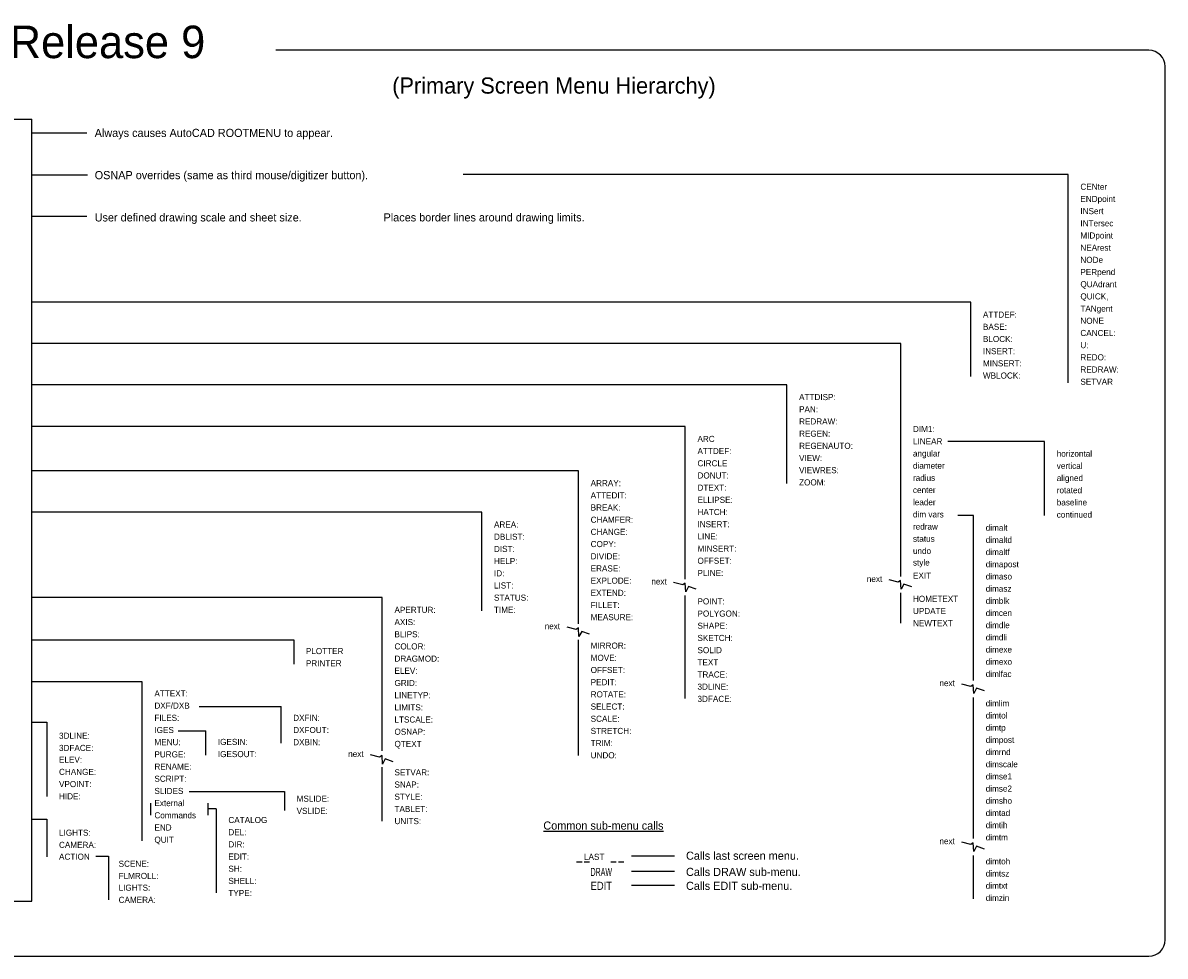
# Model space of a CAD drawing. Extents: x -32 to 39.2, y 2.3 to 31.2.
# Tile 2 of 2: x 4.1 to 39.2, y 2.3 to 31. Entities that reach past the tile are written whole.
import ezdxf
from ezdxf.enums import TextEntityAlignment as Align

# ---------------------------------------------------------------- set-up
doc = ezdxf.new("R2010")
doc.units = 0
doc.layers.get('0').update_dxf_attribs({"linetype": 'CONTINUOUS'})

msp = doc.modelspace()

# ---------------------------------------------------------------- linework, layer by layer
at = {"color": 0}
for p, q in [((38.721, 30.205), (11.841, 30.205)), ((39.221, 2.83), (39.221, 29.705)), ((-30.185, 28.082), (4.329, 28.082)), ((4.329, 4.026), (4.329, 28.082)), ((4.329, 27.661), (6.031, 27.661)), ((36.237, 26.386), (17.608, 26.386)), ((36.237, 19.976), (36.237, 26.386)), ((6.048, 26.36), (4.329, 26.36)), ((4.329, 25.102), (6.031, 25.102)), ((33.237, 22.45), (4.329, 22.45)), ((33.237, 20.165), (33.237, 22.45)), ((31.083, 21.182), (4.329, 21.182)), ((31.083, 14.012), (31.083, 21.182)), ((27.577, 19.913), (4.329, 19.913)), ((27.577, 16.878), (27.577, 19.913)), ((24.45, 18.625), (4.329, 18.625)), ((24.45, 13.931), (24.45, 18.625)), ((35.509, 18.171), (32.533, 18.171)), ((35.509, 15.886), (35.509, 18.171)), ((21.161, 17.265), (4.329, 17.265)), ((21.161, 12.559), (21.161, 17.265)), ((18.185, 15.99), (4.329, 15.99)), ((18.185, 12.955), (18.185, 15.99)), ((33.323, 15.894), (32.838, 15.894)), ((33.323, 10.817), (33.323, 15.894)), ((24.369, 13.756), (24.091, 13.832)), ((24.445, 13.81), (24.369, 13.756)), ((24.461, 13.542), (24.445, 13.81)), ((31.003, 13.835), (30.725, 13.911)), ((31.079, 13.89), (31.003, 13.835)), ((31.095, 13.622), (31.079, 13.89)), ((31.18, 13.781), (31.095, 13.622)), ((31.422, 13.697), (31.18, 13.781)), ((15.122, 13.365), (4.329, 13.365)), ((15.122, 8.647), (15.122, 13.365)), ((24.45, 10.254), (24.45, 13.431)), ((24.546, 13.701), (24.461, 13.542)), ((24.788, 13.618), (24.546, 13.701)), ((31.083, 12.58), (31.083, 13.51)), ((21.085, 12.38), (20.808, 12.456)), ((21.161, 12.434), (21.085, 12.38)), ((21.177, 12.166), (21.161, 12.434)), ((21.263, 12.325), (21.177, 12.166)), ((21.504, 12.241), (21.263, 12.325)), ((4.329, 12.061), (12.394, 12.061)), ((12.394, 12.061), (12.394, 11.311)), ((21.161, 8.501), (21.161, 12.059)), ((7.732, 10.767), (4.329, 10.767)), ((7.732, 5.883), (7.732, 10.767)), ((33.239, 10.627), (32.962, 10.703)), ((33.316, 10.682), (33.239, 10.627)), ((33.332, 10.414), (33.316, 10.682)), ((33.417, 10.573), (33.332, 10.414)), ((33.658, 10.489), (33.417, 10.573)), ((33.323, 5.954), (33.323, 10.288)), ((9.482, 10.008), (12.004, 10.008)), ((12.004, 8.883), (12.004, 10.008)), ((4.329, 9.528), (4.795, 9.528)), ((4.795, 9.528), (4.795, 7.242)), ((8.838, 9.266), (9.685, 9.266)), ((9.685, 8.516), (9.685, 9.266)), ((15.037, 8.452), (14.759, 8.528)), ((15.113, 8.506), (15.037, 8.452)), ((15.129, 8.238), (15.113, 8.506)), ((15.122, 6.483), (15.122, 8.147)), ((15.214, 8.397), (15.129, 8.238)), ((15.456, 8.314), (15.214, 8.397)), ((9.181, 7.395), (12.11, 7.395)), ((12.11, 7.395), (12.11, 6.813)), ((7.983, 7.042), (7.983, 6.666)), ((9.748, 7.042), (9.748, 6.666)), ((10.009, 6.863), (9.746, 6.863)), ((10.009, 6.863), (10.009, 4.278)), ((4.329, 6.544), (4.795, 6.544)), ((4.795, 6.544), (4.795, 5.387)), ((33.239, 5.765), (32.962, 5.84)), ((33.316, 5.819), (33.239, 5.765)), ((33.332, 5.551), (33.316, 5.819)), ((33.417, 5.71), (33.332, 5.551)), ((33.658, 5.626), (33.417, 5.71)), ((6.301, 5.406), (6.693, 5.406)), ((6.693, 5.406), (6.693, 4.062)), ((24.114, 5.408), (22.796, 5.408)), ((33.323, 4.089), (33.323, 5.425)), ((21.102, 5.228), (21.27, 5.228)), ((21.333, 5.228), (21.5, 5.228)), ((22.158, 5.228), (22.326, 5.228)), ((22.389, 5.228), (22.556, 5.228)), ((24.114, 4.933), (22.796, 4.933)), ((24.114, 4.504), (22.796, 4.504)), ((1.901, 4.026), (4.329, 4.026)), ((-31.492, 2.33), (38.721, 2.33))]:
    msp.add_line(p, q, dxfattribs=at)
for centre, start, end in [((38.721, 29.705), 0, 90), ((38.721, 2.83), 270, 0)]:
    msp.add_arc(centre, 0.5, start, end, dxfattribs=at)

# ---------------------------------------------------------------- texts
for s, height, p in [('AutoCAD Release 9', 1, (3.689, 29.964)), ('(Primary Screen Menu Hierarchy)', 0.5, (20.407, 28.871)), ('%%uCommon sub-menu calls%%u', 0.25, (21.929, 6.223))]:
    msp.add_text(s, height=height, dxfattribs=at).set_placement(p, align=Align.CENTER)
for s, height, p in [('Always causes AutoCAD ROOTMENU to appear.', 0.25, (6.268, 27.538)), ('OSNAP overrides (same as third mouse/digitizer button).', 0.25, (6.268, 26.239)), ('CENter', 0.1875, (36.612, 25.913)), ('ENDpoint', 0.1875, (36.612, 25.538)), ('INSert', 0.1875, (36.612, 25.163)), ('User defined drawing scale and sheet size.', 0.25, (6.268, 24.938)), ('Places border lines around drawing limits.', 0.25, (15.161, 24.939)), ('INTersec', 0.1875, (36.612, 24.788)), ('MIDpoint', 0.1875, (36.612, 24.413)), ('NEArest', 0.1875, (36.612, 24.038)), ('NODe', 0.1875, (36.612, 23.663)), ('PERpend', 0.1875, (36.612, 23.288)), ('QUAdrant', 0.1875, (36.612, 22.913)), ('QUICK,', 0.1875, (36.612, 22.538)), ('ATTDEF:', 0.1875, (33.612, 21.978)), ('TANgent', 0.1875, (36.612, 22.163)), ('NONE', 0.1875, (36.612, 21.788)), ('BASE:', 0.1875, (33.612, 21.603)), ('CANCEL:', 0.1875, (36.612, 21.413)), ('BLOCK:', 0.1875, (33.612, 21.228)), ('U:', 0.1875, (36.612, 21.038)), ('INSERT:', 0.1875, (33.612, 20.853)), ('REDO:', 0.1875, (36.612, 20.663)), ('MINSERT:', 0.1875, (33.612, 20.478)), ('REDRAW:', 0.1875, (36.612, 20.288)), ('WBLOCK:', 0.1875, (33.612, 20.103)), ('SETVAR', 0.1875, (36.612, 19.913)), ('ATTDISP:', 0.1875, (27.952, 19.44)), ('PAN:', 0.1875, (27.952, 19.065)), ('REDRAW:', 0.1875, (27.952, 18.69)), ('DIM1:', 0.1875, (31.458, 18.455)), ('ARC', 0.1875, (24.825, 18.153)), ('REGEN:', 0.1875, (27.952, 18.315)), ('ATTDEF:', 0.1875, (24.825, 17.778)), ('REGENAUTO:', 0.1875, (27.952, 17.94)), ('LINEAR', 0.1875, (31.458, 18.08)), ('CIRCLE', 0.1875, (24.825, 17.403)), ('VIEW:', 0.1875, (27.952, 17.565)), ('angular', 0.1875, (31.458, 17.705)), ('horizontal', 0.1875, (35.884, 17.699)), ('VIEWRES:', 0.1875, (27.952, 17.19)), ('diameter', 0.1875, (31.458, 17.33)), ('vertical', 0.1875, (35.884, 17.324)), ('ARRAY:', 0.1875, (21.536, 16.792)), ('DONUT:', 0.1875, (24.825, 17.028)), ('ZOOM:', 0.1875, (27.952, 16.815)), ('radius', 0.1875, (31.458, 16.955)), ('aligned', 0.1875, (35.884, 16.949)), ('ATTEDIT:', 0.1875, (21.536, 16.417)), ('DTEXT:', 0.1875, (24.825, 16.653)), ('center', 0.1875, (31.458, 16.58)), ('rotated', 0.1875, (35.884, 16.574)), ('BREAK:', 0.1875, (21.536, 16.042)), ('ELLIPSE:', 0.1875, (24.825, 16.278)), ('leader', 0.1875, (31.458, 16.205)), ('baseline', 0.1875, (35.884, 16.199)), ('CHAMFER:', 0.1875, (21.536, 15.667)), ('HATCH:', 0.1875, (24.825, 15.903)), ('dim vars', 0.1875, (31.458, 15.83)), ('continued', 0.1875, (35.884, 15.824)), ('AREA:', 0.1875, (18.56, 15.518)), ('CHANGE:', 0.1875, (21.536, 15.292)), ('INSERT:', 0.1875, (24.825, 15.528)), ('redraw', 0.1875, (31.458, 15.455)), ('dimalt', 0.1875, (33.698, 15.421)), ('DBLIST:', 0.1875, (18.56, 15.143)), ('LINE:', 0.1875, (24.825, 15.153)), ('status', 0.1875, (31.458, 15.08)), ('dimaltd', 0.1875, (33.698, 15.046)), ('DIST:', 0.1875, (18.56, 14.768)), ('COPY:', 0.1875, (21.536, 14.917)), ('MINSERT:', 0.1875, (24.825, 14.778)), ('undo', 0.1875, (31.458, 14.705)), ('dimaltf', 0.1875, (33.698, 14.671)), ('HELP:', 0.1875, (18.56, 14.393)), ('DIVIDE:', 0.1875, (21.536, 14.542)), ('OFFSET:', 0.1875, (24.825, 14.403)), ('style', 0.1875, (31.458, 14.349)), ('dimapost', 0.1875, (33.698, 14.296)), ('ID:', 0.1875, (18.56, 14.018)), ('ERASE:', 0.1875, (21.536, 14.167)), ('PLINE:', 0.1875, (24.825, 14.028)), ('EXIT', 0.1875, (31.458, 13.948)), ('dimaso', 0.1875, (33.698, 13.921)), ('LIST:', 0.1875, (18.56, 13.643)), ('EXPLODE:', 0.1875, (21.536, 13.792)), ('next', 0.1875, (23.404, 13.766)), ('next', 0.1875, (30.038, 13.846)), ('dimasz', 0.1875, (33.698, 13.546)), ('STATUS:', 0.1875, (18.56, 13.268)), ('EXTEND:', 0.1875, (21.536, 13.417)), ('HOMETEXT', 0.1875, (31.458, 13.232)), ('dimblk', 0.1875, (33.698, 13.171)), ('APERTUR:', 0.1875, (15.497, 12.892)), ('TIME:', 0.1875, (18.56, 12.893)), ('FILLET:', 0.1875, (21.536, 13.042)), ('POINT:', 0.1875, (24.825, 13.153)), ('UPDATE', 0.1875, (31.458, 12.857)), ('AXIS:', 0.1875, (15.497, 12.517)), ('MEASURE:', 0.1875, (21.536, 12.667)), ('POLYGON:', 0.1875, (24.825, 12.778)), ('NEWTEXT', 0.1875, (31.458, 12.482)), ('dimcen', 0.1875, (33.698, 12.796)), ('BLIPS:', 0.1875, (15.497, 12.142)), ('next', 0.1875, (20.12, 12.39)), ('SHAPE:', 0.1875, (24.825, 12.403)), ('dimdle', 0.1875, (33.698, 12.421)), ('COLOR:', 0.1875, (15.497, 11.767)), ('MIRROR:', 0.1875, (21.536, 11.792)), ('SKETCH:', 0.1875, (24.825, 12.028)), ('dimdli', 0.1875, (33.698, 12.046)), ('PLOTTER', 0.1875, (12.769, 11.624)), ('MOVE:', 0.1875, (21.536, 11.417)), ('SOLID', 0.1875, (24.825, 11.653)), ('dimexe', 0.1875, (33.698, 11.671)), ('PRINTER', 0.1875, (12.769, 11.249)), ('DRAGMOD:', 0.1875, (15.497, 11.392)), ('TEXT', 0.1875, (24.825, 11.278)), ('dimexo', 0.1875, (33.698, 11.296)), ('ELEV:', 0.1875, (15.497, 11.017)), ('OFFSET:', 0.1875, (21.536, 11.042)), ('TRACE:', 0.1875, (24.825, 10.903)), ('dimlfac', 0.1875, (33.698, 10.921)), ('GRID:', 0.1875, (15.497, 10.642)), ('PEDIT:', 0.1875, (21.536, 10.667)), ('3DLINE:', 0.1875, (24.825, 10.528)), ('next', 0.1875, (32.274, 10.638)), ('ATTEXT:', 0.1875, (8.107, 10.32)), ('LINETYP:', 0.1875, (15.497, 10.267)), ('ROTATE:', 0.1875, (21.536, 10.292)), ('3DFACE:', 0.1875, (24.825, 10.153)), ('dimlim', 0.1875, (33.698, 10.017)), ('DXF/DXB', 0.1875, (8.107, 9.945)), ('LIMITS:', 0.1875, (15.497, 9.892)), ('SELECT:', 0.1875, (21.536, 9.917)), ('FILES:', 0.1875, (8.107, 9.57)), ('DXFIN:', 0.1875, (12.379, 9.57)), ('LTSCALE:', 0.1875, (15.497, 9.517)), ('SCALE:', 0.1875, (21.536, 9.542)), ('dimtol', 0.1875, (33.698, 9.642)), ('3DLINE:', 0.1875, (5.17, 9.019)), ('IGES', 0.1875, (8.107, 9.195)), ('DXFOUT:', 0.1875, (12.379, 9.195)), ('OSNAP:', 0.1875, (15.497, 9.142)), ('STRETCH:', 0.1875, (21.536, 9.167)), ('dimtp', 0.1875, (33.698, 9.267)), ('3DFACE:', 0.1875, (5.17, 8.644)), ('MENU:', 0.1875, (8.107, 8.82)), ('IGESIN:', 0.1875, (10.06, 8.829)), ('DXBIN:', 0.1875, (12.379, 8.82)), ('QTEXT', 0.1875, (15.497, 8.767)), ('TRIM:', 0.1875, (21.536, 8.792)), ('dimpost', 0.1875, (33.698, 8.892)), ('ELEV:', 0.1875, (5.17, 8.281)), ('PURGE:', 0.1875, (8.107, 8.445)), ('IGESOUT:', 0.1875, (10.06, 8.454)), ('next', 0.1875, (14.072, 8.462)), ('UNDO:', 0.1875, (21.536, 8.417)), ('dimrnd', 0.1875, (33.698, 8.517)), ('CHANGE:', 0.1875, (5.17, 7.906)), ('RENAME:', 0.1875, (8.107, 8.07)), ('dimscale', 0.1875, (33.698, 8.142)), ('SCRIPT:', 0.1875, (8.107, 7.695)), ('SETVAR:', 0.1875, (15.497, 7.892)), ('dimse1', 0.1875, (33.698, 7.767)), ('VPOINT:', 0.1875, (5.17, 7.531)), ('SLIDES', 0.1875, (8.107, 7.32)), ('SNAP:', 0.1875, (15.497, 7.517)), ('dimse2', 0.1875, (33.698, 7.392)), ('HIDE:', 0.1875, (5.17, 7.156)), ('External', 0.1875, (8.107, 6.945)), ('MSLIDE:', 0.1875, (12.485, 7.082)), ('STYLE:', 0.1875, (15.497, 7.142)), ('dimsho', 0.1875, (33.698, 7.017)), ('Commands', 0.1875, (8.107, 6.57)), ('VSLIDE:', 0.1875, (12.485, 6.707)), ('TABLET:', 0.1875, (15.497, 6.767)), ('dimtad', 0.1875, (33.698, 6.642)), ('END', 0.1875, (8.107, 6.195)), ('CATALOG', 0.1875, (10.384, 6.426)), ('UNITS:', 0.1875, (15.497, 6.392)), ('dimtih', 0.1875, (33.698, 6.267)), ('LIGHTS:', 0.1875, (5.17, 6.035)), ('QUIT', 0.1875, (8.107, 5.82)), ('DEL:', 0.1875, (10.384, 6.051)), ('dimtm', 0.1875, (33.698, 5.892)), ('CAMERA:', 0.1875, (5.17, 5.66)), ('DIR:', 0.1875, (10.384, 5.676)), ('next', 0.1875, (32.274, 5.775)), ('ACTION', 0.1875, (5.17, 5.297)), ('EDIT:', 0.1875, (10.384, 5.301)), ('  LAST', 0.1875, (21.192, 5.292)), ('Calls last screen menu.', 0.25, (24.472, 5.296)), ('dimtoh', 0.1875, (33.698, 5.154)), ('SCENE:', 0.1875, (7.005, 5.08)), ('SH:', 0.1875, (10.384, 4.926)), ('Calls DRAW sub-menu.', 0.25, (24.472, 4.797)), ('dimtsz', 0.1875, (33.698, 4.779)), ('FLMROLL:', 0.1875, (7.005, 4.705)), ('SHELL:', 0.1875, (10.384, 4.551)), ('Calls EDIT sub-menu.', 0.25, (24.472, 4.369)), ('dimtxt', 0.1875, (33.698, 4.404)), ('LIGHTS:', 0.1875, (7.005, 4.343)), ('TYPE:', 0.1875, (10.384, 4.176)), ('dimzin', 0.1875, (33.698, 4.029)), ('CAMERA:', 0.1875, (7.005, 3.968))]:
    msp.add_text(s, height=height, dxfattribs=at).set_placement(p)
for s, width, p, p2 in [('DRAW', 0.660746, (21.533, 4.797), (22.193, 4.797)), ('EDIT', 0.895204, (21.533, 4.369), (22.193, 4.369))]:
    msp.add_text(s, height=0.25, dxfattribs=dict(at, width=width)).set_placement(p, p2, align=Align.FIT)

doc.saveas('drawing.dxf')
